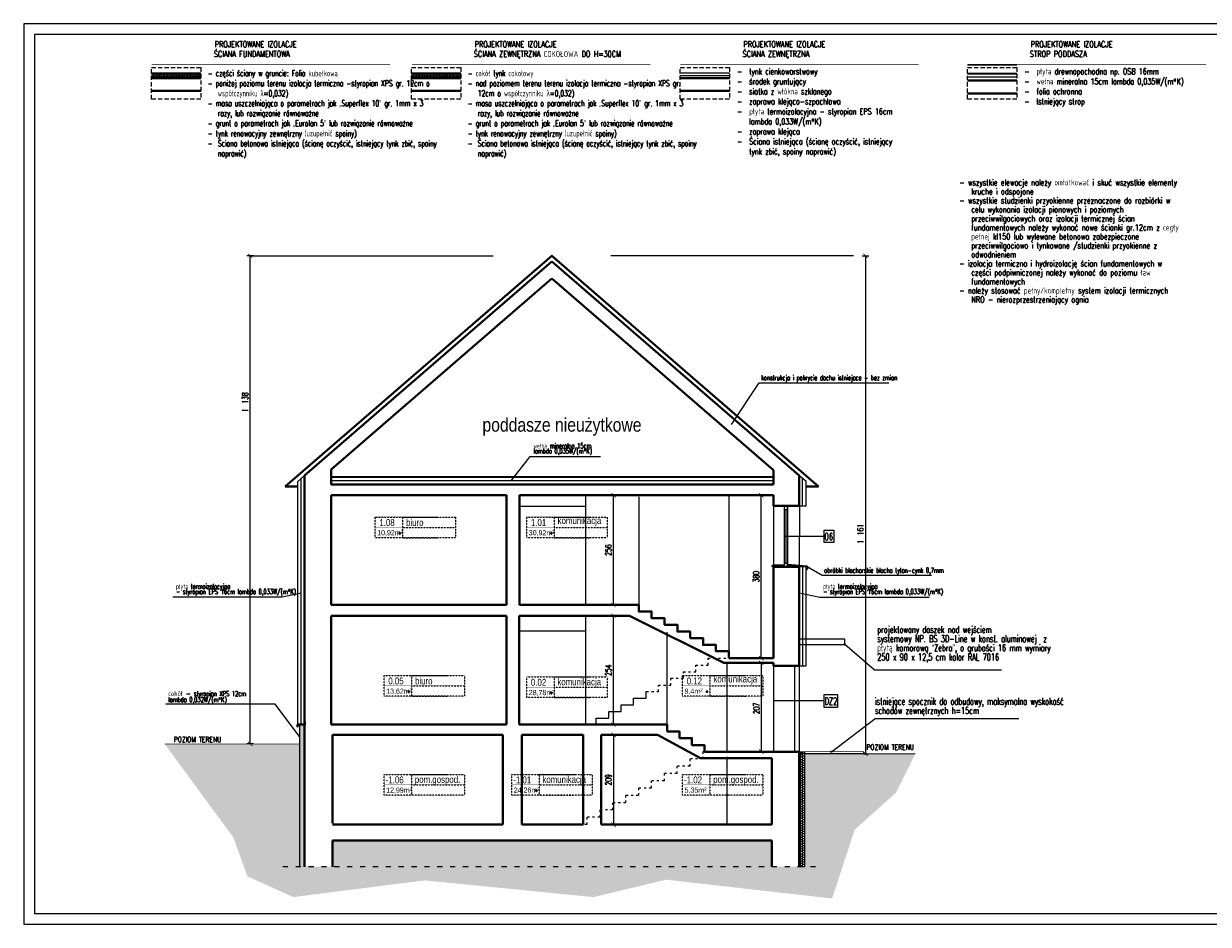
# Model space of a CAD drawing. Header units: millimetres. Extents: x 8949 to 18258, y -1077 to 30686.
# Tile 62 of 89: x 12242 to 15004, y 20999 to 23099. Entities that reach past the tile are written whole.
import ezdxf

# ---------------------------------------------------------------- set-up
doc = ezdxf.new("R2010")
doc.units = ezdxf.units.MM
doc.linetypes.add('ACAD_ISO03W100', pattern=[30, 12, -18])
doc.linetypes.add('DASHED', pattern=[0.75, 0.5, -0.25])
for name, color, linetype, lineweight in [('0A_HACZE', 83, 'Continuous', 9), ('0A_IINW_KONSTR', 1, 'Continuous', 40), ('0A_KONSTR', 1, 'Continuous', 40), ('0A_OCIEPLENIE', 30, 'Continuous', 9), ('0A_OPISY POM', 7, 'Continuous', 9), ('0A_POMOCNICZE', 30, 'Continuous', 9), ('0A_STOLARKA', 140, 'Continuous', 9), ('0A_WYMIARY', 7, 'Continuous', 9), ('0Z_LINIE WIDOCZNE', 7, 'Continuous', 9), ('0Z_OPISY', 7, 'Continuous', 9), ('SCHODY', 250, 'Continuous', 15)]:
    doc.layers.add(name, color=color, linetype=linetype, lineweight=lineweight)
for name, color, linetype in [('0A_OPISY OKIEN', 3, 'Continuous'), ('_a_drzwi', 2, 'Continuous'), ('Opisy', 4, 'Continuous')]:
    doc.layers.add(name, color=color, linetype=linetype)
doc.styles.add('1', font='simplex.shx', dxfattribs={"width": 0.6})
doc.styles.add('1_50', font='simplex.shx', dxfattribs={"width": 0.6})
doc.styles.add('m1_romans', font='romans.shx', dxfattribs={"width": 0.8})
doc.linetypes.add('BATTING', pattern='A,0.00254,-2.54,[134,ltypeshp.shx,S=2.54,R=0,X=-2.54,Y=0],-5.08,[134,ltypeshp.shx,S=2.54,R=180,X=2.54,Y=0],-2.54', length=10.16254)
doc.dimstyles.new('1_100', dxfattribs={"dimtxt": 14, "dimasz": 10, "dimexe": 8, "dimexo": 0, "dimgap": 5, "dimtad": 1, "dimdec": 0, "dimdsep": 46, "dimlunit": 6, "dimtxsty": '1_50', "dimblk": 'ARCHTICK', "dimcen": 5, "dimadec": 0, "dimazin": 0, "dimtfac": 1, "dimtdec": 0, "dimtix": 1, "dimtmove": 1, "dimatfit": 3, "dimldrblk": 'OBLIQUE', "dimfxl": 20, "dimfxlon": 1, "dimtolj": 1, "dimtzin": 0, "dimarcsym": 0})

# ---------------------------------------------------------------- blocks, each defined once
blk = doc.blocks.new('_ARCHTICK')
at = {"color": 0, "linetype": 'ByBlock', "const_width": 0.15}
blk.add_lwpolyline([(-0.5, -0.5), (0.5, 0.5)], dxfattribs=at)
blk = doc.blocks.new('*D185')
at = {"layer": '0A_WYMIARY', "color": 0, "lineweight": -2, "transparency": 16777216}
for p, q in [((13969.9, 21608.8), (13953.9, 21608.8)), ((13961.9, 21608.8), (13961.9, 21401.8)), ((13969.9, 21401.8), (13953.9, 21401.8))]:
    blk.add_line(p, q, dxfattribs=at)
at = {"layer": 'Defpoints', "color": 0, "transparency": 16777216}
for p in [(13990.4, 21608.8), (13961.9, 21401.8), (13990.4, 21401.8)]:
    blk.add_point(p, dxfattribs=at)
at = {"layer": '0A_WYMIARY', "color": 0, "lineweight": -2, "transparency": 16777216, "xscale": 10, "yscale": 10, "zscale": 10}
for p, rotation in [((13961.9, 21608.8), 90), ((13961.9, 21401.8), 270)]:
    blk.add_blockref('_ARCHTICK', p, dxfattribs=dict(at, rotation=rotation))
at = {"layer": '0A_WYMIARY', "color": 0, "transparency": 16777216, "insert": (13950.8, 21502.8), "char_height": 14, "attachment_point": 5, "rotation": 90, "style": '1_50'}
blk.add_mtext('\\A1;207', dxfattribs=at)
blk = doc.blocks.new('_Oblique')
at = {"color": 0, "linetype": 'ByBlock', "lineweight": -2}
blk.add_line((-0.5, -0.5), (0.5, 0.5), dxfattribs=at)
blk = doc.blocks.new('*D186')
at = {"layer": '0A_WYMIARY', "color": 0, "lineweight": -2, "transparency": 16777216}
for p, q in [((13625.4, 21718.8), (13609.5, 21718.8)), ((13617.5, 21464.8), (13617.5, 21718.8)), ((13609.5, 21464.8), (13625.5, 21464.8))]:
    blk.add_line(p, q, dxfattribs=at)
at = {"layer": 'Defpoints', "color": 0, "transparency": 16777216}
for p in [(13617.5, 21718.8), (13625.4, 21718.8), (13577.4, 21464.8)]:
    blk.add_point(p, dxfattribs=at)
at = {"layer": '0A_WYMIARY', "color": 0, "lineweight": -2, "transparency": 16777216, "xscale": 10, "yscale": 10, "zscale": 10}
for p, rotation in [((13617.5, 21718.8), 90), ((13617.5, 21464.8), 270)]:
    blk.add_blockref('_ARCHTICK', p, dxfattribs=dict(at, rotation=rotation))
at = {"layer": '0A_WYMIARY', "color": 0, "transparency": 16777216, "insert": (13605.5, 21591.8), "char_height": 14, "attachment_point": 5, "rotation": 90, "style": '1_50'}
blk.add_mtext('\\A1;254', dxfattribs=at)
blk = doc.blocks.new('*D187')
at = {"layer": '0A_WYMIARY', "color": 0, "lineweight": -2, "transparency": 16777216}
for p, q in [((13609.5, 21999.8), (13625.5, 21999.8)), ((13617.5, 21743.8), (13617.5, 21999.8)), ((13609.5, 21743.8), (13625.5, 21743.8))]:
    blk.add_line(p, q, dxfattribs=at)
at = {"layer": 'Defpoints', "color": 0, "transparency": 16777216}
for p in [(13398.4, 21999.8), (13617.5, 21999.8), (13596.3, 21743.8)]:
    blk.add_point(p, dxfattribs=at)
at = {"layer": '0A_WYMIARY', "color": 0, "lineweight": -2, "transparency": 16777216, "xscale": 10, "yscale": 10, "zscale": 10}
for p, rotation in [((13617.5, 21999.8), 90), ((13617.5, 21743.8), 270)]:
    blk.add_blockref('_ARCHTICK', p, dxfattribs=dict(at, rotation=rotation))
at = {"layer": '0A_WYMIARY', "color": 0, "transparency": 16777216, "insert": (13605.5, 21871.8), "char_height": 14, "attachment_point": 5, "rotation": 90, "style": '1_50'}
blk.add_mtext('\\A1;256', dxfattribs=at)
blk = doc.blocks.new('*D188')
at = {"layer": '0A_WYMIARY', "color": 0, "lineweight": -2, "transparency": 16777216}
for p, q in [((13969.9, 21999.8), (13953.9, 21999.8)), ((13961.9, 21619.8), (13961.9, 21999.8)), ((13969.9, 21619.8), (13953.9, 21619.8))]:
    blk.add_line(p, q, dxfattribs=at)
at = {"layer": 'Defpoints', "color": 0, "transparency": 16777216}
for p in [(13961.9, 21999.8), (13990.4, 21999.8), (13990.4, 21619.8)]:
    blk.add_point(p, dxfattribs=at)
at = {"layer": '0A_WYMIARY', "color": 0, "lineweight": -2, "transparency": 16777216, "xscale": 10, "yscale": 10, "zscale": 10}
for p, rotation in [((13961.9, 21999.8), 90), ((13961.9, 21619.8), 270)]:
    blk.add_blockref('_ARCHTICK', p, dxfattribs=dict(at, rotation=rotation))
at = {"layer": '0A_WYMIARY', "color": 0, "transparency": 16777216, "insert": (13949.9, 21809.8), "char_height": 14, "attachment_point": 5, "rotation": 90, "style": '1_50'}
blk.add_mtext('\\A1;380', dxfattribs=at)
blk = doc.blocks.new('*D189')
at = {"layer": '0A_WYMIARY', "color": 0, "lineweight": -2, "transparency": 16777216}
for p, q in [((13625.5, 21440.8), (13609.5, 21440.8)), ((13617.5, 21440.8), (13617.5, 21231.8)), ((13609.5, 21231.8), (13625.5, 21231.8))]:
    blk.add_line(p, q, dxfattribs=at)
at = {"layer": 'Defpoints', "color": 0, "transparency": 16777216}
for p in [(13720.1, 21440.8), (13555.4, 21231.8), (13617.5, 21231.8)]:
    blk.add_point(p, dxfattribs=at)
at = {"layer": '0A_WYMIARY', "color": 0, "lineweight": -2, "transparency": 16777216, "xscale": 10, "yscale": 10, "zscale": 10}
for p, rotation in [((13617.5, 21440.8), 90), ((13617.5, 21231.8), 270)]:
    blk.add_blockref('_ARCHTICK', p, dxfattribs=dict(at, rotation=rotation))
at = {"layer": '0A_WYMIARY', "color": 0, "transparency": 16777216, "insert": (13605.5, 21336.3), "char_height": 14, "attachment_point": 5, "rotation": 90, "style": '1_50'}
blk.add_mtext('\\A1;209', dxfattribs=at)
blk = doc.blocks.new('*D403')
at = {"layer": '0A_WYMIARY', "color": 0, "lineweight": -2}
for p, q in [((12778.5, 22558), (12762.5, 22558)), ((12770.5, 21419.8), (12770.5, 22558)), ((12778.5, 21419.8), (12762.5, 21419.8))]:
    blk.add_line(p, q, dxfattribs=at)
at = {"layer": 'Defpoints', "color": 0}
for p in [(12770.5, 22558), (13473.9, 22558), (12885.4, 21419.8)]:
    blk.add_point(p, dxfattribs=at)
at = {"layer": '0A_WYMIARY', "color": 0, "linetype": 'ByBlock', "lineweight": -2, "xscale": 10, "yscale": 10, "zscale": 10}
for p, rotation in [((12770.5, 22558), 90), ((12770.5, 21419.8), 270)]:
    blk.add_blockref('_ARCHTICK', p, dxfattribs=dict(at, rotation=rotation))
at = {"layer": '0A_WYMIARY', "color": 0, "insert": (12758.5, 22216.6), "char_height": 14, "attachment_point": 5, "rotation": 90, "style": '1_50'}
blk.add_mtext('\\A1;1ﾠ138', dxfattribs=at)
blk = doc.blocks.new('*D404')
at = {"layer": '0A_WYMIARY', "color": 0, "lineweight": -2}
for p, q in [((14197, 22558), (14213, 22558)), ((14205, 22558), (14205, 21396.8)), ((14200.4, 21396.8), (14213, 21396.8))]:
    blk.add_line(p, q, dxfattribs=at)
at = {"layer": 'Defpoints', "color": 0}
for p in [(13473.9, 22558), (14200.4, 21396.8), (14205, 21396.8)]:
    blk.add_point(p, dxfattribs=at)
at = {"layer": '0A_WYMIARY', "color": 0, "linetype": 'ByBlock', "lineweight": -2, "xscale": 10, "yscale": 10, "zscale": 10}
for p, rotation in [((14205, 22558), 90), ((14205, 21396.8), 270)]:
    blk.add_blockref('_ARCHTICK', p, dxfattribs=dict(at, rotation=rotation))
at = {"layer": '0A_WYMIARY', "color": 0, "insert": (14193, 21909.9), "char_height": 14, "attachment_point": 5, "rotation": 90, "style": '1_50'}
blk.add_mtext('\\A1;1ﾠ161', dxfattribs=at)

msp = doc.modelspace()

# ---------------------------------------------------------------- hatches: boundary and pattern name
at = {"layer": '0A_HACZE', "transparency": 33554687}
h = msp.add_hatch(dxfattribs=at)
h.set_pattern_fill('AR-CONC', color=8, scale=0.2, angle=7e-15)
h.paths.add_polyline_path([(12885.4, 21419.8), (12571.1, 21419.8), (12664.6, 21292.5), (12731.1, 21202), (12764, 21111.1), (12870.9, 21062.7), (13177, 21101.6), (13570.9, 21062.7), (13740, 21103.3), (14127.2, 21059.4), (14179.7, 21219.9), (14276, 21306), (14321.1, 21396.8), (14062.4, 21396.8), (14062.4, 21133.4), (12885.4, 21133.4)])
h.paths.add_polyline_path([(13986.4, 21194.8), (12962.4, 21194.8), (12962.4, 21133.4), (13986.4, 21133.4)], flags=17)
at = {"layer": '0A_OCIEPLENIE', "transparency": 33554687}
h = msp.add_hatch(dxfattribs=at)
h.set_pattern_fill('HONEY', color=256, scale=0.75)
h.set_pattern_definition([(0, (-189328.888, -3472.144), (3.571875, 2.062222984), [2.38125, -4.7625]), (120, (-189328.888, -3472.144), (-3.571874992, 2.062222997), [2.38125, -4.7625]), (60, (-189328.888, -3472.144), (8e-09, 4.12444598), [-4.7625, 2.38125])])
h.paths.add_polyline_path([(12540.6, 22972.3), (12655.6, 22972.3), (12655.6, 22984.3), (12540.6, 22984.3)])
h = msp.add_hatch(dxfattribs=at)
h.set_pattern_fill('HONEY', color=256, scale=0.75)
h.set_pattern_definition([(0, (-188722.9012, -3472.144), (3.571875, 2.062222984), [2.38125, -4.7625]), (120, (-188722.9012, -3472.144), (-3.571874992, 2.062222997), [2.38125, -4.7625]), (60, (-188722.9012, -3472.144), (8e-09, 4.12444598), [-4.7625, 2.38125])])
h.paths.add_polyline_path([(13146.6, 22972.3), (13261.6, 22972.3), (13261.6, 22984.3), (13146.6, 22984.3)])
h = msp.add_hatch(dxfattribs=at)
h.set_pattern_fill('HONEY', color=256)
h.paths.add_polyline_path([(12897.4, 21464.8), (12885.4, 21464.8), (12885.4, 21133.4), (12897.4, 21133.4)])
h = msp.add_hatch(dxfattribs=at)
h.set_pattern_fill('HONEY', color=256)
h.paths.add_polyline_path([(14062.4, 21401.8), (14056.4, 21401.8), (14056.4, 21133.4), (14062.4, 21133.4)])
h.paths.add_polyline_path([(14056.4, 21401.8), (14050.4, 21401.8), (14050.4, 21133.4), (14056.4, 21133.4)])
at = {"layer": '0A_OPISY OKIEN', "transparency": 33554687}
h = msp.add_hatch(color=256, dxfattribs=at)
h.dxf.hatch_style = 1
h.paths.add_polyline_path([(14154.9, 21651.8, -1), (14157.9, 21651.8, -1)])
h = msp.add_hatch(color=256, dxfattribs=at)
h.dxf.hatch_style = 1
h.paths.add_polyline_path([(14126.9, 21401.8, 1), (14123.9, 21401.8, 1)])

# ---------------------------------------------------------------- linework, layer by layer
at = {"layer": '0A_IINW_KONSTR'}
for p, q in [((12540.6, 22972.3), (12655.6, 22972.3)), ((13146.6, 22972.3), (13261.6, 22972.3)), ((13773.1, 22972.3), (13888.1, 22972.3)), ((14442.9, 22966.6), (14557.9, 22966.6)), ((12540.6, 22942.3), (12655.6, 22942.3)), ((13146.6, 22942.3), (13261.6, 22942.3)), ((13773.1, 22942.3), (13888.1, 22942.3)), ((14442.9, 22936.6), (14557.9, 22936.6)), ((14015.4, 21835.7), (13987.9, 21835.7)), ((13987.9, 21832.7), (13987.9, 21835.7)), ((13989.9, 21832.7), (13987.9, 21832.7)), ((14019.1, 21832.7), (13989.9, 21832.7))]:
    msp.add_line(p, q, dxfattribs=at)
msp.add_lwpolyline([(14067.7, 21831), (14067.7, 21827.6), (14068.9, 21827.6), (14068.9, 21833.7), (14023.4, 21837.3)], dxfattribs=at)
at = {"layer": '0A_KONSTR'}
msp.add_line((13886.4, 21619.8), (13990.4, 21619.8), dxfattribs=at)
for points in [[(12852.1, 22019.8), (13473.9, 22558), (14095.7, 22019.8)], [(13473.9, 22544.8), (12897.4, 22045.8)], [(13473.9, 22544.8), (14050.4, 22045.8)], [(13473.9, 22505.1), (12959.4, 22059.8)], [(13473.9, 22505.1), (13990.4, 22058)], [(12897.4, 22045.8), (12897.4, 21133.4)], [(12959.4, 22059.8), (12959.4, 22024.8)], [(13990.4, 22024.8), (13990.4, 22058)], [(14050.4, 21974.8), (14050.4, 22045.8)], [(12881.4, 22019.8), (12852.1, 22019.8)], [(13990.4, 22024.8), (12959.4, 22024.8)], [(14066.4, 22019.8), (14095.7, 22019.8)], [(13368.4, 21999.8), (12959.4, 21999.8)], [(12959.4, 21999.8), (12959.4, 21743.8)], [(13368.4, 21999.8), (13368.4, 21743.8)], [(13990.4, 21999.8), (13398.4, 21999.8)], [(13398.4, 21999.8), (13398.4, 21743.8)], [(13990.4, 21974.8), (13990.4, 21999.8)], [(13990.4, 21974.8), (14050.4, 21974.8)], [(13987.9, 21832.7), (14050.4, 21832.7)], [(13990.4, 21619.8), (13990.4, 21832.8)], [(13990.4, 21832.8), (14050.4, 21832.8)], [(14050.4, 21601.8), (14050.4, 21832.8)], [(13368.4, 21743.8), (12959.4, 21743.8)], [(13886.4, 21619.8), (13886.4, 21635.8), (13856.4, 21635.8), (13856.4, 21650.8), (13826.4, 21650.8), (13826.4, 21666.8), (13796.4, 21666.8), (13796.4, 21681.8), (13766.4, 21681.8), (13766.4, 21697.8), (13736.4, 21697.8), (13736.4, 21712.8), (13706.4, 21712.8), (13706.4, 21728.8), (13676.4, 21728.8), (13676.4, 21743.8), (13398.4, 21743.8)], [(13368.4, 21718.8), (12959.4, 21718.8)], [(12959.4, 21718.8), (13368.4, 21718.8)], [(12959.4, 21718.8), (12959.4, 21464.8)], [(13368.4, 21718.8), (13368.4, 21464.8)], [(13397.4, 21718.8), (13397.4, 21464.8)], [(13397.4, 21718.8), (13654.9, 21718.8), (13874.9, 21608.8), (13990.4, 21608.8)], [(13990.4, 21601.8), (13990.4, 21608.8)], [(13990.4, 21601.8), (14050.4, 21601.8)], [(12897.9, 21471.9), (12897.9, 21464.8), (12881.1, 21464.8), (12880.7, 21464.3), (12880.7, 21460), (12880.8, 21460), (12880.8, 21461.9)], [(13368.4, 21464.8), (12959.4, 21464.8)], [(13742.4, 21448.8), (13742.4, 21464.8), (13397.4, 21464.8)], [(12962.4, 21440.8), (12962.4, 21234.8)], [(13359.4, 21440.8), (12962.4, 21440.8)], [(13359.4, 21440.8), (13359.4, 21231.8)], [(13403.4, 21440.8), (13403.4, 21231.8)], [(13546.4, 21440.8), (13403.4, 21440.8)], [(13546.4, 21440.8), (13546.4, 21231.8)], [(13986.4, 21386.8), (13820, 21386.8), (13720.1, 21440.8), (13588.4, 21440.8)], [(13588.4, 21440.8), (13588.4, 21231.8)], [(13829.4, 21401.8), (13829.4, 21417.3), (13800.4, 21417.3), (13800.4, 21433.3), (13771.4, 21433.3), (13771.4, 21448.8), (13742.4, 21448.8)], [(13990.4, 21401.8), (13829.4, 21401.8)], [(13986.4, 21386.8), (13986.4, 21231.8)], [(13990.4, 21401.8), (14050.4, 21401.8)], [(14050.4, 21401.8), (14050.4, 21133.4)], [(13359.4, 21231.8), (12962.4, 21231.8)], [(13546.4, 21231.8), (13403.4, 21231.8)], [(13986.4, 21231.8), (13588.4, 21231.8)], [(13986.4, 21194.8), (12962.4, 21194.8)], [(12962.4, 21194.8), (12962.4, 21133.4)], [(13986.4, 21194.8), (13986.4, 21133.4)]]:
    msp.add_lwpolyline(points, dxfattribs=at)
at = {"layer": '0A_KONSTR', "lineweight": 18}
for points in [[(13552.4, 21999.8), (13552.4, 21743.8)], [(13676.4, 21995.8), (13676.4, 21739.8)], [(13886.4, 21999.8), (13886.4, 21634.8)], [(13552.4, 21973.8), (13398.4, 21973.8)], [(13990.4, 21974.8), (13990.4, 21832.8)], [(14050.9, 21974.8), (14050.4, 21832.8)], [(13552.4, 21718.8), (13552.4, 21464.8)], [(13552.4, 21682.8), (13397.4, 21682.8)], [(13742.4, 21464.8), (13742.4, 21680.6)], [(13881.4, 21608.8), (13881.4, 21404.8)], [(13881.4, 21389.8), (13881.4, 21234.8)]]:
    msp.add_lwpolyline(points, dxfattribs=at)
at = {"layer": '0A_KONSTR', "linetype": 'ACAD_ISO03W100', "lineweight": 15}
msp.add_lwpolyline([(14088.6, 21133.4), (12837.7, 21133.4)], dxfattribs=at)
at = {"layer": '0A_KONSTR'}
for p in [(13119, 21911.2), (13472.3, 21911.2), (13139.9, 21541.7), (13835.5, 21541.7), (13472.3, 21538.6), (13437.3, 21311)]:
    msp.add_point(p, dxfattribs=at)
at = {"layer": '0A_OCIEPLENIE'}
for p, q in [((12540.6, 22984.3), (12655.6, 22984.3)), ((13146.6, 22984.3), (13261.6, 22984.3)), ((13773.1, 22984.3), (13888.1, 22984.3)), ((14442.9, 23003.3), (14557.9, 23003.3)), ((14442.9, 22984.2), (14557.9, 22984.2)), ((14442.9, 22982.6), (14557.9, 22982.6)), ((14442.9, 22967.6), (14557.9, 22967.6))]:
    msp.add_line(p, q, dxfattribs=at)
at = {"layer": '0A_OCIEPLENIE', "linetype": 'BATTING', "lineweight": 18, "ltscale": 0.55}
msp.add_line((13773.1, 22978.3), (13888.1, 22978.3), dxfattribs=at)
at = {"layer": '0A_OCIEPLENIE', "linetype": 'BATTING', "lineweight": 18, "ltscale": 0.7}
msp.add_line((14442.9, 22975.1), (14557.9, 22975.1), dxfattribs=at)
at = {"layer": '0A_OCIEPLENIE', "linetype": 'DASHED', "ltscale": 20, "const_width": 1}
for points in [[(14557.9, 22967.1), (14442.9, 22967.1)], [(12959.9, 22059.8), (12959.9, 22025.3), (13989.9, 22025.3), (13989.9, 22058)]]:
    msp.add_lwpolyline(points, dxfattribs=at)
at = {"layer": '0A_OCIEPLENIE'}
for points in [[(12881.4, 22031.9), (12897.4, 22045.8)], [(12959.4, 22059.8), (12959.4, 22024.8), (13990.4, 22024.8), (13990.4, 22058)], [(12960.4, 22059.8), (12960.4, 22025.8), (13989.4, 22025.8), (13989.4, 22058)], [(13989.4, 22042.4), (12960.4, 22042.4)], [(13989.4, 22040.8), (12960.4, 22040.8)], [(14050.4, 21974.8), (14066.4, 21974.8), (14066.4, 22031.9), (14050.4, 22045.8)], [(12897.4, 21464.8), (12881.4, 21464.8), (12881.4, 22031.9)], [(14050.4, 21601.8), (14066.4, 21601.8), (14066.4, 21832.7), (14050.4, 21832.7)], [(14050.4, 21651.8), (14050.4, 21667.8)], [(14050.4, 21651.8), (14156.4, 21651.8), (14156.4, 21663.8), (14050.4, 21663.8)], [(12897.4, 21464.8), (12885.4, 21464.8), (12885.4, 21133.4)], [(14050.4, 21401.8), (14062.4, 21401.8), (14062.4, 21133.4)], [(14200.4, 21396.8), (14050.4, 21396.8)]]:
    msp.add_lwpolyline(points, dxfattribs=at)
at = {"layer": '0A_OCIEPLENIE', "linetype": 'BATTING', "lineweight": 18, "ltscale": 0.75}
for points in [[(12889.4, 21464.8), (12889.4, 22038.8)], [(14058.4, 21974.8), (14058.4, 22038.8)], [(14058.4, 21832.7), (14058.4, 21601.8)]]:
    msp.add_lwpolyline(points, dxfattribs=at)
at = {"layer": '0A_OCIEPLENIE', "linetype": 'BATTING', "lineweight": 18, "ltscale": 0.7}
msp.add_lwpolyline([(13989.4, 22033.3), (12960.4, 22033.3)], dxfattribs=at)
at = {"layer": '0A_OPISY OKIEN', "const_width": 1.5}
for points in [[(12540.6, 23004.6), (13096.2, 23004.6)], [(13147.7, 23004.6), (13703.2, 23004.6)], [(13773.1, 23004.6), (14328.7, 23004.6)], [(14442.9, 23004.6), (14998.4, 23004.6)]]:
    msp.add_lwpolyline(points, dxfattribs=at)
at = {"layer": '0A_OPISY OKIEN'}
for points in [[(13892.2, 22164.7), (13956.7, 22262.1), (14259.7, 22262.1)], [(13378.9, 22033.3), (13423.1, 22090.1), (13587.4, 22090.1)], [(14068.9, 21833.7), (14103.8, 21813.1), (14358.8, 21813.1)], [(12889.1, 21771.7), (12844.8, 21762.3), (12589.8, 21762.3)], [(14054.1, 21771.7), (14098.3, 21762.3), (14353.4, 21762.3)], [(14225.2, 21592.6), (14156.4, 21651.8)], [(14225.2, 21592.6), (14522.1, 21592.6)], [(14108.2, 21520.2), (13990.4, 21520.2)], [(12885.4, 21437.3), (12829, 21512.2), (12574, 21512.2)], [(14125.4, 21401.8), (14227.4, 21479.1)], [(14227.4, 21479.1), (14562.2, 21479.1)]]:
    msp.add_lwpolyline(points, dxfattribs=at)
msp.add_lwpolyline([(14139.8, 21535.4), (14139.8, 21505.1), (14108.2, 21505.1), (14108.2, 21535.4)], close=True, dxfattribs=at)
for centre in [(14156.4, 21651.8), (14125.4, 21401.8)]:
    msp.add_circle(centre, 1.5, dxfattribs=at)
at = {"layer": '0A_OPISY POM', "const_width": 1}
for points in [[(13061.9, 21948.9), (13125.6, 21948.9), (13125.6, 21924.7), (13061.9, 21924.7)], [(13415.2, 21948.9), (13478.9, 21948.9), (13478.9, 21924.7), (13415.2, 21924.7)], [(13082.8, 21579.4), (13146.5, 21579.4), (13146.5, 21555.2), (13082.8, 21555.2)], [(13415.2, 21576.3), (13478.9, 21576.3), (13478.9, 21552.1), (13415.2, 21552.1)], [(13778.4, 21579.4), (13842.2, 21579.4), (13842.2, 21555.2), (13778.4, 21555.2)], [(13082.8, 21348.7), (13146.5, 21348.7), (13146.5, 21324.5), (13082.8, 21324.5)], [(13380.2, 21348.7), (13444, 21348.7), (13444, 21324.5), (13380.2, 21324.5)], [(13778.4, 21348.7), (13842.2, 21348.7), (13842.2, 21324.5), (13778.4, 21324.5)]]:
    msp.add_lwpolyline(points, close=True, dxfattribs=at)
at = {"layer": '0A_POMOCNICZE', "linetype": 'ACAD_ISO03W100', "lineweight": 13, "ltscale": 0.4}
for points in [[(13694.4, 21541.8), (13722.4, 21541.8), (13722.4, 21556.8), (13751.4, 21556.8), (13751.4, 21572.8), (13780.4, 21572.8), (13780.4, 21587.8), (13809.4, 21587.8), (13809.4, 21603.8), (13838.4, 21603.8), (13838.4, 21619.8)], [(13838.4, 21619.8), (13886.4, 21619.8)], [(13825.4, 21401.8), (13825.4, 21384.8), (13795.4, 21384.8), (13795.4, 21367.8), (13765.4, 21367.8), (13765.4, 21350.8), (13735.4, 21350.8), (13735.4, 21333.8), (13705.4, 21333.8), (13705.4, 21316.8), (13675.4, 21316.8), (13675.4, 21299.8), (13645.4, 21299.8), (13645.4, 21282.8), (13615.4, 21282.8), (13615.4, 21265.8), (13585.4, 21265.8), (13585.4, 21248.8), (13555.4, 21248.8), (13555.4, 21231.8), (13555.4, 21231.8)], [(13829.4, 21401.8), (13825.4, 21401.8)], [(13555.4, 21231.8), (13546.4, 21231.8)]]:
    msp.add_lwpolyline(points, dxfattribs=at)
at = {"layer": '0A_POMOCNICZE', "lineweight": 13, "ltscale": 0.4}
msp.add_lwpolyline([(13577.4, 21464.8), (13577.4, 21479.8), (13606.4, 21479.8), (13606.4, 21495.8), (13635.4, 21495.8), (13635.4, 21510.8), (13664.4, 21510.8), (13664.4, 21526.8), (13693.4, 21526.8), (13693.4, 21541.8), (13694.4, 21541.8)], dxfattribs=at)
at = {"layer": '0A_STOLARKA'}
for p, q in [((14015.4, 21974.8), (14015.4, 21832.8)), ((14019.4, 21966.8), (14019.4, 21840.8)), ((14023.4, 21974.8), (14023.4, 21832.8))]:
    msp.add_line(p, q, dxfattribs=at)
for points in [[(14015.4, 21966.8), (14023.4, 21966.8), (14023.4, 21974.8), (14015.4, 21974.8)], [(14015.4, 21832.8), (14023.4, 21832.8), (14023.4, 21840.8), (14015.4, 21840.8)]]:
    msp.add_lwpolyline(points, close=True, dxfattribs=at)
at = {"layer": '0A_WYMIARY'}
for points in [[(12770.5, 22558), (13336.9, 22558)], [(14177.2, 22558), (13610.9, 22558)]]:
    msp.add_lwpolyline(points, dxfattribs=at)
at = {"layer": '0A_WYMIARY', "linetype": 'ACAD_ISO03W100', "ltscale": 0.005}
for points in [[(13061.9, 21948.9), (13249.2, 21948.9), (13249.2, 21900.4), (13061.9, 21900.4)], [(13415.2, 21948.9), (13602.5, 21948.9), (13602.5, 21900.4), (13415.2, 21900.4)], [(13082.8, 21579.4), (13270.1, 21579.4), (13270.1, 21531), (13082.8, 21531)], [(13415.2, 21576.3), (13602.5, 21576.3), (13602.5, 21527.8), (13415.2, 21527.8)], [(13778.4, 21579.4), (13965.8, 21579.4), (13965.8, 21531), (13778.4, 21531)], [(13082.8, 21348.7), (13270.1, 21348.7), (13270.1, 21300.3), (13082.8, 21300.3)], [(13380.2, 21348.7), (13567.5, 21348.7), (13567.5, 21300.3), (13380.2, 21300.3)], [(13778.4, 21348.7), (13965.8, 21348.7), (13965.8, 21300.3), (13778.4, 21300.3)]]:
    msp.add_lwpolyline(points, close=True, dxfattribs=at)
for points in [[(13125.4, 21948.9), (13209.2, 21948.9)], [(13125.6, 21948.9), (13125.6, 21900.4)], [(13478.7, 21948.9), (13562.5, 21948.9)], [(13478.9, 21948.9), (13478.9, 21900.4)], [(13125.6, 21924.7), (13249.2, 21924.7)], [(13125.6, 21900.4), (13209.2, 21900.4)], [(13478.9, 21924.7), (13602.5, 21924.7)], [(13478.9, 21900.4), (13562.5, 21900.4)], [(13146.3, 21579.4), (13230.1, 21579.4)], [(13146.5, 21579.4), (13146.5, 21531)], [(13478.7, 21576.3), (13562.5, 21576.3)], [(13478.9, 21576.3), (13478.9, 21527.8)], [(13841.9, 21579.4), (13925.7, 21579.4)], [(13842.2, 21579.4), (13842.2, 21531)], [(13146.5, 21555.2), (13270.1, 21555.2)], [(13478.9, 21552.1), (13602.5, 21552.1)], [(13842.2, 21555.2), (13965.8, 21555.2)], [(13146.5, 21531), (13230.1, 21531)], [(13478.9, 21527.8), (13562.5, 21527.8)], [(13842.2, 21531), (13925.7, 21531)], [(13146.3, 21348.7), (13230.1, 21348.7)], [(13146.5, 21348.7), (13146.5, 21300.3)], [(13443.7, 21348.7), (13527.5, 21348.7)], [(13444, 21348.7), (13444, 21300.3)], [(13841.9, 21348.7), (13925.7, 21348.7)], [(13842.2, 21348.7), (13842.2, 21300.3)], [(13146.5, 21324.5), (13270.1, 21324.5)], [(13444, 21324.5), (13567.5, 21324.5)], [(13842.2, 21324.5), (13965.8, 21324.5)], [(13444, 21300.3), (13527.5, 21300.3)]]:
    msp.add_lwpolyline(points, dxfattribs=at)
at = {"layer": '0Z_LINIE WIDOCZNE', "const_width": 2}
for points in [[(12885.4, 21419.8), (12885.4, 21419.8), (12571.1, 21419.8)], [(14050.4, 21401.8), (14200.4, 21401.8), (14200.4, 21396.8)], [(14050.4, 21396.8), (14321.1, 21396.8)]]:
    msp.add_lwpolyline(points, dxfattribs=at)
at = {"layer": '0Z_OPISY'}
for points in [[(12242.5, 20999.2), (15442.5, 20999.2), (15442.5, 23099.2), (12242.5, 23099.2)], [(12267.5, 21024.2), (15417.5, 21024.2), (15417.5, 23074.2), (12267.5, 23074.2)]]:
    msp.add_lwpolyline(points, close=True, dxfattribs=at)
at = {"layer": '_a_drzwi'}
msp.add_lwpolyline([(13990.4, 21601.8), (13990.4, 21401.8)], dxfattribs=at)
msp.add_lwpolyline([(14050.4, 21601.8), (14050.4, 21401.8), (14040.4, 21401.8), (14040.4, 21601.8)], close=True, dxfattribs=at)
at = {"layer": 'Opisy'}
msp.add_lwpolyline([(14108.2, 21903.8), (14015.4, 21903.8)], dxfattribs=at)
msp.add_lwpolyline([(14108.2, 21889.3), (14108.2, 21918.3), (14130.8, 21918.3), (14130.8, 21889.3)], close=True, dxfattribs=at)
at = {"layer": 'SCHODY', "linetype": 'DASHED', "ltscale": 20}
for points in [[(12540.6, 22997.1), (12655.6, 22997.1), (12655.6, 22923), (12540.6, 22923)], [(13146.6, 22997.1), (13261.6, 22997.1), (13261.6, 22923), (13146.6, 22923)], [(13773.1, 22997.1), (13888.1, 22997.1), (13888.1, 22923), (13773.1, 22923)], [(14442.9, 22997.1), (14557.9, 22997.1), (14557.9, 22923), (14442.9, 22923)]]:
    msp.add_lwpolyline(points, close=True, dxfattribs=at)

# ---------------------------------------------------------------- texts
at = {"layer": '0A_OPISY OKIEN', "char_height": 14, "attachment_point": 1, "style": 'm1_romans'}
for s, insert, width in [('\\pxi-1.66625,l3.33375,t3.33375;ŚCIANA FUNDAMENTOWA', (12662.4, 23035.6), 302.751), ('\\pxi-1.66625,l3.33375,t3.33375;PROJEKTOWANE IZOLACJE', (12664.3, 23058.2), 526.221), ('\\pxi-1.66625,l3.33375,t3.33375;ŚCIANA ZEWNĘTRZNA COKOŁOWA DO H=30CM', (13268.4, 23035.6), 480.906), ('\\pxi-1.66625,l3.33375,t3.33375;PROJEKTOWANE IZOLACJE', (13270.3, 23058.2), 526.221), ('\\pxi-1.66625,l3.33375,t3.33375;ŚCIANA ZEWNĘTRZNA', (13894.9, 23035.6), 480.906), ('\\pxi-1.66625,l3.33375,t3.33375;PROJEKTOWANE IZOLACJE', (13896.8, 23058.2), 526.221), ('\\pxi-1.66625,l3.33375,t3.33375;STROP PODDASZA', (14564.7, 23035.6), 480.906), ('\\pxi-1.66625,l3.33375,t3.33375;PROJEKTOWANE IZOLACJE', (14566.5, 23058.2), 526.221), ('\\pxi-1.66625,l3.33375,t3.33375;{\\W0.6;- części ściany w gruncie: Folia kubełkowa\\P- poniżej poziomu terenu izolacja termiczna -styropian XPS gr. 12cm o współczynniku \\fArial|b0|i0|c161|p34;λ\\Fromans|c238;=0,032)\\P- masa uszczelniająca o parametrach jak \\fArial|b0|i0|c238|p34;„\\Fromans|c238;Superflex 10\\fArial|b0|i0|c238|p34;”\\Fromans|c238; gr. 1mm x 3 razy, lub rozwiązanie równoważne\\P- grunt o parametrach jak \\fArial|b0|i0|c238|p34;„\\Fromans|c238;Eurolan 5\\fArial|b0|i0|c238|p34;”\\Fromans|c238; lub rozwiązanie równoważne\\P- tynk renowacyjny zewnętrzny (uzupełnić spoiny)\\P-^IŚciana betonowa istniejąca (ścianę oczyścić, istniejący tynk zbić, spoiny naprawić)}', (12648.3, 22990.6), 447.885), ('\\pxi-1.66625,l3.33375,t3.33375;{\\W0.6;- cokół tynk cokołowy\\P- nad poziomem terenu terenu izolacja termiczna -styropian XPS gr. 12cm o współczynniku \\fArial|b0|i0|c161|p34;λ\\Fromans|c238;=0,032)\\P- masa uszczelniająca o parametrach jak \\fArial|b0|i0|c238|p34;„\\Fromans|c238;Superflex 10\\fArial|b0|i0|c238|p34;”\\Fromans|c238; gr. 1mm x 3 razy, lub rozwiązanie równoważne\\P- grunt o parametrach jak \\fArial|b0|i0|c238|p34;„\\Fromans|c238;Eurolan 5\\fArial|b0|i0|c238|p34;”\\Fromans|c238; lub rozwiązanie równoważne\\P- tynk renowacyjny zewnętrzny (uzupełnić spoiny)\\P-^IŚciana betonowa istniejąca (ścianę oczyścić, istniejący tynk zbić, spoiny naprawić)}', (13254.3, 22990.6), 447.885), ('\\pxi-2,l3,t3;{\\W0.7;-^Itynk cienkowarstwowy\\P-^Iśrodek gruntujący\\P-^Isiatka z włókna szklanego\\P-^Izaprawa klejąco-szpachlowa \\P-^Ipłyta termoizolacyjna - styropian EPS 16cm lambda 0,033W/(m*K)\\P-^Izaprawa klejąca \\P- ^IŚciana istniejąca (ścianę oczyścić, istniejący tynk zbić, spoiny naprawić)}', (13891.8, 22995.1), 400.096), ('\\pxi-2,l3,t3;{\\W0.7;-^Ipłyta drewnopochodna np. OSB 16mm\\P-^Iwełna mineralna 15cm lambda 0,035W/(m*K)\\P-^Ifolia ochronna\\P- ^IIstniejący strop}', (14561.6, 22995.1), 400.096)]:
    msp.add_mtext(s, dxfattribs=dict(at, insert=insert, width=width))
at = {"layer": '0A_OPISY OKIEN'}
for s, insert, char_height, width, attachment_point, line_spacing_factor, style in [('\\pxi-2,l2,ql;- wszystkie elewacje należy omłotkować i skuć wszystkie elementy kruche i odspojone\\P- wszystkie studzienki przyokienne przeznaczone do rozbiórki w celu wykonania izolacji pionowych i poziomych przeciwwilgociowych oraz izolacji termicznej ścian fundamentowych należy wykonać nowe ścianki gr.12cm z cegły pełnej kl150 lub wylewane betonowa zabezpieczone przeciwwilgociowo i tynkowane /studzienki przyokienne z odwodnieniem \\P- izolacja termiczna i hydroizolację ścian fundamentowych w części podpiwniczonej należy wykonać do poziomu ław fundamentowych\\P- należy stosować pełny/kompletny system izolacji termicznych NRO - nierozprzestrzeniający ognia', (14423.5, 22736.1), 14, 555.548, 1, 0.9, 'm1_romans'), ('\\pxql;{\\W0.6;konstrukcja i pokrycie dachu istniejace - bez zmian}', (14153.9, 22271.7), 12, 385.031, 5, 0.6, 'm1_romans'), ('\\pxql;{\\W0.6;wełna mineralna 15cm \\Plambda 0,035W/(m*K)}', (13623.4, 22106.9), 12, 385.031, 5, 0.6, 'm1_romans'), ('\\pxql;{\\W0.6;obróbki blacharskie blacha tytan-cynk 0,7mm}', (14301, 21822.7), 12, 385.031, 5, 0.6, 'm1_romans'), ('\\pxql;{\\W0.6;płyta termoizolacyjna \\P- styropian EPS 16cm lambda 0,033W/(m*K)}', (12790.1, 21779.1), 12, 385.031, 5, 0.6, 'm1_romans'), ('\\pxql;{\\W0.6;płyta termoizolacyjna \\P- styropian EPS 16cm lambda 0,033W/(m*K)}', (14298.7, 21779.1), 12, 385.031, 5, 0.6, 'm1_romans'), ('\\pxql;projektowany daszek nad wejściem\\Psystemowy NP. BS 3D-Line w konst. aluminowej  z płytą komorową {\\fArial|b0|i0|c238|p34;“}Zebra{\\fArial|b0|i0|c238|p34;”}, o grubości 16 mm wymiary \\P250 x 90 x 12,5 cm kolor {\\Fromans|c238;\\W0.7;RAL 7016\\P} ', (14399.7, 21641.5), 16, 334.875, 5, 0.8, '1'), ('\\pxql;{\\W0.7;cokół - \\W0.6;styropian XPS 12cm\\Plambda 0,032W/(m*K)}', (12772, 21528.2), 12, 385.031, 5, 0.7, 'm1_romans'), ('\\pxql;istniejące spocznik do odbudowy, maksymalna wyskokość schodów zewnętrznych h=15cm{\\T0.95;\\P} ', (14431.4, 21495), 16, 409.108, 5, 0.8, '1')]:
    msp.add_mtext(s, dxfattribs=dict(at, insert=insert, char_height=char_height, width=width, attachment_point=attachment_point, line_spacing_factor=line_spacing_factor, style=style))
at = {"layer": '0A_OPISY OKIEN', "insert": (14124.4, 21519.5), "char_height": 17.64, "width": 79.314, "attachment_point": 5, "rotation": 0, "style": '1'}
msp.add_mtext('DZ2', dxfattribs=at)
at = {"layer": '0A_OPISY POM', "attachment_point": 9, "line_spacing_factor": 0.8, "style": 'm1_romans'}
for s, insert, char_height, width in [('\\pxql;{\\W1;\\fArial Narrow|b0|i0|c238|p34;poddasze nieużytkowe}', (14062.5, 22138.3), 32, 750.6), ('{\\fArial Narrow|b0|i0|c238|p34;\\W1;1.08}', (13107.3, 21927.9), 16, 375.3), ('\\pxql;{\\fArial Narrow|b0|i0|c238|p34;\\W1;biuro}', (13509.2, 21927.9), 16, 375.3), ('{\\fArial Narrow|b0|i0|c238|p34;\\W1;1.01}', (13460.6, 21927.9), 16, 375.3), ('\\pxql;{\\fArial Narrow|b0|i0|c238|p34;\\W1;komunikacja}', (13862.5, 21927.9), 16, 375.3), ('\\pxql;{\\fArial Narrow|b0|i0|c238|p34;\\W1;10,92m²}', (13163.4, 21904.1), 12, 96.864), ('\\pxql;{\\fArial Narrow|b0|i0|c238|p34;\\W1;30,92m²}', (13516.7, 21904.1), 12, 96.864), ('{\\fArial Narrow|b0|i0|c238|p34;\\W1;0.05}', (13128.2, 21558.4), 16, 375.3), ('\\pxql;{\\fArial Narrow|b0|i0|c238|p34;\\W1;biuro}', (13530.1, 21558.4), 16, 375.3), ('{\\fArial Narrow|b0|i0|c238|p34;\\W1;0.02}', (13460.6, 21555.3), 16, 375.3), ('\\pxql;{\\fArial Narrow|b0|i0|c238|p34;\\W1;komunikacja}', (13862, 21551.8), 16, 375.3), ('{\\fArial Narrow|b0|i0|c238|p34;\\W1;0.12}', (13823.8, 21558.4), 16, 375.3), ('\\pxql;{\\fArial Narrow|b0|i0|c238|p34;\\W1;komunikacja}', (14225.8, 21558.4), 16, 375.3), ('\\pxql;{\\fArial Narrow|b0|i0|c238|p34;\\W1;13,62m²}', (13184.3, 21534.6), 12, 96.864), ('\\pxql;{\\fArial Narrow|b0|i0|c238|p34;\\W1;28,78m²}', (13516.7, 21531.4), 12, 96.864), ('\\pxql;{\\fArial Narrow|b0|i0|c238|p34;\\W1;9,4m²}', (13880, 21534.6), 12, 96.864), ('{\\fArial Narrow|b0|i0|c238|p34;\\W1;-1.06}', (13128.2, 21327.7), 16, 375.3), ('\\pxql;{\\fArial Narrow|b0|i0|c238|p34;\\W1;pom.gospod.}', (13529.6, 21324.2), 16, 375.3), ('{\\fArial Narrow|b0|i0|c238|p34;\\W1;-1.01}', (13425.6, 21327.7), 16, 375.3), ('\\pxql;{\\fArial Narrow|b0|i0|c238|p34;\\W1;komunikacja}', (13827, 21324.2), 16, 375.3), ('{\\fArial Narrow|b0|i0|c238|p34;\\W1;-1.02}', (13823.8, 21327.7), 16, 375.3), ('\\pxql;{\\fArial Narrow|b0|i0|c238|p34;\\W1;pom.gospod.}', (14225.3, 21324.2), 16, 375.3), ('\\pxql;{\\fArial Narrow|b0|i0|c238|p34;\\W1;12,99m²}', (13184.3, 21303.9), 12, 96.864), ('\\pxql;{\\fArial Narrow|b0|i0|c238|p34;\\W1;24,26m²}', (13481.7, 21303.9), 12, 96.864), ('\\pxql;{\\fArial Narrow|b0|i0|c238|p34;\\W1;5,35m²}', (13880, 21303.9), 12, 96.864)]:
    msp.add_mtext(s, dxfattribs=dict(at, insert=insert, char_height=char_height, width=width))
at = {"layer": 'Opisy', "insert": (14119.2, 21903.1), "char_height": 16.8, "width": 158.627, "attachment_point": 5, "style": '1'}
msp.add_mtext('O6', dxfattribs=at)
at = {"layer": 'Opisy', "char_height": 12, "width": 375.3, "attachment_point": 9, "line_spacing_factor": 0.8, "style": 'm1_romans'}
for insert in [(12703.2, 21424.3), (14317.9, 21406.3)]:
    msp.add_mtext('{\\W0.7;\\Fsimplex.shx|c226;POZIOM TERENU}', dxfattribs=dict(at, insert=insert))

# ---------------------------------------------------------------- dimensions: what is measured, and where the dimension line sits
at = {"layer": '0A_WYMIARY'}
for base, p1, p2, angle, override, picture, middle in [((12770.5, 22558), (12885.4, 21419.8), (13473.9, 22558), 90, {"dimtxsty": '1_50', "dimldrblk": 'Oblique', "dimfxl": 8}, '*D403', (12770.5, 22216.6)), ((14205, 21396.8), (13473.9, 22558), (14200.4, 21396.8), 90, {"dimtxsty": '1_50', "dimldrblk": 'Oblique', "dimfxl": 8}, '*D404', (14205, 21909.9)), ((13617.5, 21718.8), (13577.4, 21464.8), (13625.4, 21718.8), 270, {"dimfxl": 8}, '*D186', (13617.5, 21591.8)), ((13961.9, 21401.8), (13990.4, 21608.8), (13990.4, 21401.8), 270, {"dimfxl": 8}, '*D185', (13962.8, 21502.8))]:
    dim = msp.add_linear_dim(base=base, p1=p1, p2=p2, angle=angle, dimstyle='1_100', override=override, dxfattribs=at)
    dim.commit()
    dim.dimension.update_dxf_attribs({"geometry": picture, "text_midpoint": middle, "dimtype": 160})
for base, p1, p2, picture, middle in [((13617.5, 21999.8), (13596.3, 21743.8), (13398.4, 21999.8), '*D187', (13605.5, 21871.8)), ((13961.9, 21999.8), (13990.4, 21619.8), (13990.4, 21999.8), '*D188', (13949.9, 21809.8)), ((13617.5, 21231.8), (13720.1, 21440.8), (13555.4, 21231.8), '*D189', (13605.5, 21336.3))]:
    dim = msp.add_linear_dim(base=base, p1=p1, p2=p2, angle=270, dimstyle='1_100', override={"dimfxl": 8}, dxfattribs=at)
    dim.commit()
    dim.dimension.update_dxf_attribs({"geometry": picture, "text_midpoint": middle})

doc.saveas('drawing.dxf')
